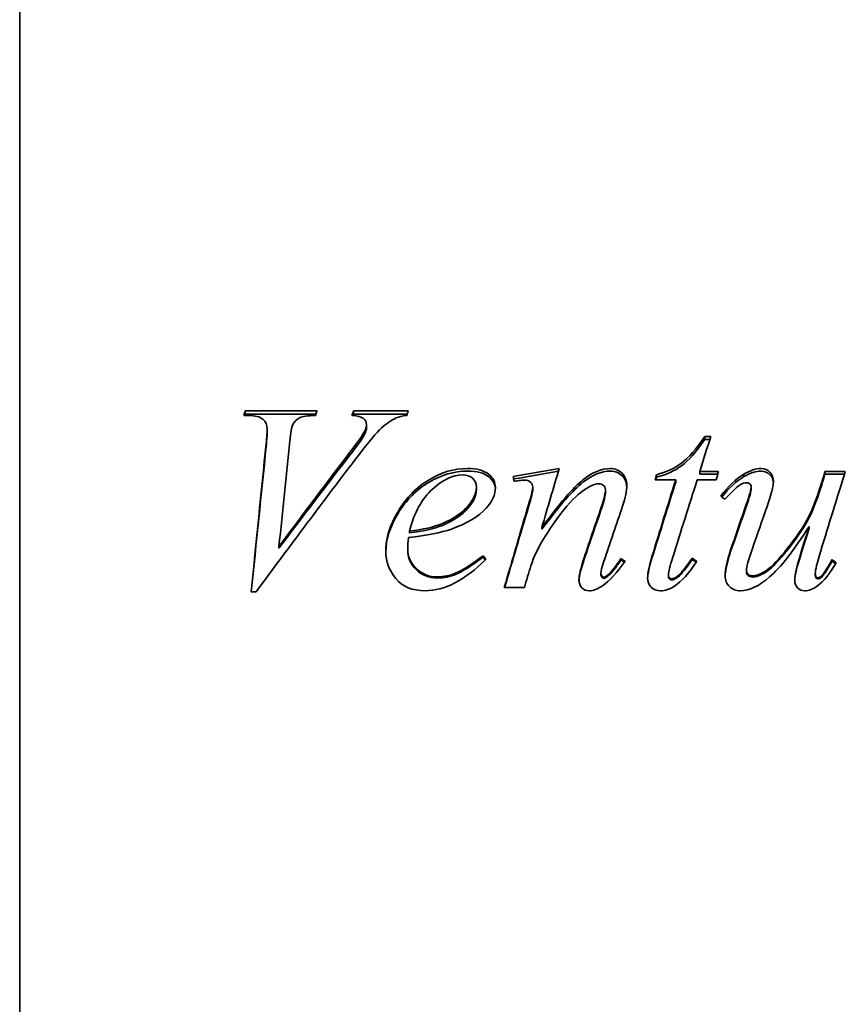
# Model space of a CAD drawing. Header units: millimetres. Extents: x 196 to 644, y 66 to 529.
# Tile 2 of 6: x 196 to 278, y 233 to 330. Entities that reach past the tile are written whole.
import ezdxf

# ---------------------------------------------------------------- set-up
doc = ezdxf.new("R2010")
doc.units = ezdxf.units.MM
doc.header["$LTSCALE"] = 2
doc.layers.add('Krawędzie widoczne(ISO)', color=7, linetype='Continuous', lineweight=35, true_color=0x262659)

msp = doc.modelspace()

# ---------------------------------------------------------------- linework, layer by layer
at = {"layer": 'Krawędzie widoczne(ISO)'}
for p, q in [((195.85, 341.45), (195.85, 191.55)), ((218.522, 291.17), (218.037, 291.17)), ((218.169, 291.293), (218.169, 291.628)), ((218.169, 291.628), (225.287, 291.628)), ((218.169, 291.293), (225.179, 291.293)), ((228.904, 291.293), (228.904, 291.628)), ((228.904, 291.628), (234.301, 291.628)), ((228.904, 291.293), (234.205, 291.293)), ((220.36, 289.536), (220.36, 289.847)), ((230.184, 289.963), (230.184, 290.28)), ((229.993, 289.287), (229.993, 289.595)), ((263.684, 288.79), (263.684, 289.091)), ((263.684, 289.091), (264.272, 289.091)), ((263.684, 288.79), (264.178, 288.79)), ((258.904, 285.053), (258.904, 285.304)), ((263.199, 285.362), (263.199, 285.617)), ((263.199, 285.617), (265.037, 285.617)), ((263.199, 285.362), (264.969, 285.362)), ((267.566, 285.109), (267.566, 285.361)), ((275.581, 285.362), (275.581, 285.617)), ((275.581, 285.617), (277.596, 285.617)), ((275.581, 285.362), (277.516, 285.362)), ((241.066, 283.828), (241.066, 284.063)), ((246.654, 283.842), (246.654, 284.077)), ((260.801, 284.791), (258.772, 284.791)), ((260.801, 284.547), (260.801, 284.791)), ((264.816, 284.791), (262.934, 284.791)), ((268.287, 283.899), (268.287, 284.134)), ((275.272, 284.307), (275.272, 284.548)), ((253.846, 283.588), (253.846, 283.819)), ((247.551, 279.897), (247.551, 280.079)), ((274.022, 279.997), (274.022, 280.18)), ((234.434, 279.54), (234.434, 279.717)), ((221.522, 278.024), (221.522, 278.18)), ((234.272, 277.837), (234.272, 277.991)), ((241.743, 277.134), (241.743, 277.278)), ((255.375, 276.847), (255.375, 276.987)), ((262.449, 276.89), (262.449, 277.031)), ((276.301, 276.747), (276.301, 276.885)), ((253.39, 275.452), (253.39, 275.573)), ((254.022, 275.192), (254.022, 275.31)), ((260.081, 275.293), (260.081, 275.412)), ((261.184, 275.293), (261.184, 275.412)), ((267.801, 275.711), (267.801, 275.835)), ((274.625, 275.394), (274.625, 275.514)), ((219.257, 273.702), (218.772, 273.702)), ((245.816, 274.111), (243.831, 274.111))]:
    msp.add_line(p, q, dxfattribs=at)
for points in [[(218.037, 291.17), (218.081, 291.323), (218.125, 291.476), (218.169, 291.628)], [(218.133, 291.17), (218.145, 291.211), (218.157, 291.252), (218.169, 291.293)], [(225.287, 291.628), (225.238, 291.476), (225.189, 291.323), (225.14, 291.17)], [(228.743, 291.17), (228.797, 291.323), (228.85, 291.476), (228.904, 291.628)], [(228.857, 291.162), (228.873, 291.205), (228.889, 291.249), (228.904, 291.293)], [(234.169, 291.17), (233.738, 291.133), (233.395, 291.055), (233.14, 290.934)], [(234.301, 291.628), (234.257, 291.476), (234.213, 291.323), (234.169, 291.17)], [(220.257, 288.375), (220.326, 289.106), (220.36, 289.596), (220.36, 289.847)], [(222.86, 290.21), (222.772, 290.024), (222.684, 289.499), (222.596, 288.628)], [(229.993, 289.595), (230.12, 289.857), (230.184, 290.085), (230.184, 290.28)], [(229.993, 289.287), (230.12, 289.545), (230.184, 289.77), (230.184, 289.963)], [(220.257, 288.083), (220.326, 288.805), (220.36, 289.287), (220.36, 289.536)], [(228.551, 287.529), (229.316, 288.527), (229.797, 289.213), (229.993, 289.595)], [(228.551, 287.249), (229.316, 288.233), (229.797, 288.91), (229.993, 289.287)], [(264.272, 289.091), (263.914, 287.941), (263.556, 286.783), (263.199, 285.617)], [(218.772, 273.702), (219.267, 278.674), (219.762, 283.597), (220.257, 288.375)], [(218.782, 273.702), (219.274, 278.575), (219.765, 283.4), (220.257, 288.083)], [(222.596, 288.628), (222.238, 285.209), (221.88, 281.714), (221.522, 278.18)], [(229.39, 287.219), (226.012, 282.805), (222.635, 278.273), (219.257, 273.702)], [(221.522, 278.18), (223.865, 281.337), (226.208, 284.462), (228.551, 287.529)], [(221.522, 278.024), (223.865, 281.139), (226.208, 284.222), (228.551, 287.249)], [(244.699, 285.119), (246.223, 285.385), (247.748, 285.65), (249.272, 285.915)], [(249.272, 285.915), (248.699, 283.988), (248.125, 282.041), (247.551, 280.079)], [(267.566, 285.361), (268.184, 285.731), (268.752, 285.915), (269.272, 285.915)], [(244.816, 284.648), (244.777, 284.805), (244.738, 284.962), (244.699, 285.119)], [(244.758, 284.88), (246.236, 285.135), (247.713, 285.389), (249.191, 285.642)], [(258.772, 284.791), (258.816, 284.962), (258.86, 285.133), (258.904, 285.304)], [(258.836, 284.791), (258.859, 284.878), (258.882, 284.966), (258.904, 285.053)], [(265.037, 285.617), (264.963, 285.342), (264.89, 285.067), (264.816, 284.791)], [(265.272, 283.161), (265.998, 284.164), (266.762, 284.896), (267.566, 285.361)], [(265.381, 283.085), (266.074, 284), (266.802, 284.673), (267.566, 285.109)], [(267.566, 285.109), (268.184, 285.474), (268.752, 285.656), (269.272, 285.656)], [(277.596, 285.617), (276.787, 283.029), (275.978, 280.404), (275.169, 277.758)], [(275.272, 284.548), (275.375, 284.905), (275.478, 285.261), (275.581, 285.617)], [(275.272, 284.307), (275.375, 284.66), (275.478, 285.011), (275.581, 285.362)], [(242.949, 284.048), (242.949, 283.333), (242.65, 282.649), (242.051, 281.997)], [(245.301, 284.72), (245.14, 284.696), (244.978, 284.672), (244.816, 284.648)], [(245.846, 284.777), (245.748, 284.777), (245.566, 284.758), (245.301, 284.72)], [(246.228, 282.328), (246.512, 283.296), (246.654, 283.877), (246.654, 284.077)], [(253.199, 284.406), (252.934, 284.406), (252.61, 284.301), (252.228, 284.091)], [(255.963, 284.234), (255.963, 283.72), (255.821, 283.037), (255.537, 282.184)], [(258.478, 277.264), (259.252, 279.796), (260.027, 282.309), (260.801, 284.791)], [(258.478, 277.12), (259.252, 279.619), (260.027, 282.098), (260.801, 284.547)], [(262.934, 284.791), (262.13, 282.267), (261.326, 279.709), (260.522, 277.133)], [(267.787, 282.342), (268.12, 283.301), (268.287, 283.896), (268.287, 284.134)], [(270.478, 284.634), (270.478, 284.168), (270.272, 283.344), (269.86, 282.155)], [(246.228, 282.117), (246.512, 283.072), (246.654, 283.645), (246.654, 283.842)], [(253.507, 282.314), (253.733, 282.965), (253.846, 283.467), (253.846, 283.819)], [(253.507, 282.103), (253.733, 282.746), (253.846, 283.24), (253.846, 283.588)], [(265.684, 282.874), (265.547, 282.969), (265.409, 283.065), (265.272, 283.161)], [(267.787, 282.131), (268.12, 283.076), (268.287, 283.664), (268.287, 283.899)], [(242.051, 281.997), (241.267, 281.143), (240.115, 280.45), (238.596, 279.919)], [(243.831, 274.111), (244.63, 276.872), (245.429, 279.616), (246.228, 282.328)], [(243.861, 274.111), (244.65, 276.8), (245.439, 279.474), (246.228, 282.117)], [(251.743, 277.06), (252.331, 278.821), (252.919, 280.574), (253.507, 282.314)], [(251.743, 276.919), (252.331, 278.657), (252.919, 280.386), (253.507, 282.103)], [(255.537, 282.184), (254.924, 280.377), (254.311, 278.556), (253.699, 276.725)], [(266.404, 278.31), (266.865, 279.661), (267.326, 281.006), (267.787, 282.342)], [(266.404, 278.153), (266.865, 279.485), (267.326, 280.812), (267.787, 282.131)], [(269.86, 282.155), (269.375, 280.775), (268.89, 279.386), (268.404, 277.991)], [(234.434, 279.717), (235.777, 279.862), (236.87, 280.112), (237.713, 280.469)], [(234.434, 279.54), (235.777, 279.683), (236.87, 279.931), (237.713, 280.282)], [(272.772, 276.025), (272.919, 276.628), (273.336, 278.021), (274.022, 280.18)], [(234.346, 279.079), (234.297, 278.644), (234.272, 278.281), (234.272, 277.991)], [(238.596, 279.919), (237.586, 279.563), (236.169, 279.282), (234.346, 279.079)], [(272.772, 275.898), (272.919, 276.493), (273.336, 277.867), (274.022, 279.997)], [(247.596, 278.731), (247.145, 277.987), (246.767, 277.172), (246.463, 276.288)], [(265.699, 275.281), (265.699, 275.943), (265.934, 276.955), (266.404, 278.31)], [(265.699, 275.228), (265.714, 275.882), (265.949, 276.859), (266.404, 278.153)], [(241.743, 277.278), (241.831, 277.152), (241.919, 277.026), (242.007, 276.9)], [(241.743, 277.134), (241.812, 277.037), (241.88, 276.94), (241.949, 276.843)], [(258.022, 275.091), (258.022, 275.568), (258.174, 276.293), (258.478, 277.264)], [(258.023, 275.037), (258.035, 275.508), (258.187, 276.203), (258.478, 277.12)], [(260.522, 277.133), (260.228, 276.249), (260.081, 275.675), (260.081, 275.412)], [(268.404, 277.991), (268.002, 276.857), (267.801, 276.137), (267.801, 275.835)], [(275.169, 277.758), (274.806, 276.576), (274.625, 275.826), (274.625, 275.514)], [(242.007, 276.9), (239.909, 274.841), (237.909, 273.804), (236.007, 273.804)], [(246.463, 276.288), (246.248, 275.563), (246.032, 274.838), (245.816, 274.111)], [(251.228, 274.886), (251.228, 275.315), (251.4, 276.041), (251.743, 277.06)], [(251.229, 274.83), (251.243, 275.259), (251.414, 275.956), (251.743, 276.919)], [(253.699, 276.725), (253.493, 276.094), (253.39, 275.709), (253.39, 275.573)], [(255.787, 276.739), (255.002, 275.593), (254.262, 274.779), (253.566, 274.302)], [(254.022, 275.31), (254.434, 275.67), (254.885, 276.23), (255.375, 276.987)], [(254.022, 275.192), (254.434, 275.548), (254.885, 276.1), (255.375, 276.847)], [(255.375, 276.987), (255.512, 276.905), (255.65, 276.822), (255.787, 276.739)], [(255.375, 276.847), (255.49, 276.779), (255.605, 276.711), (255.72, 276.642)], [(262.89, 276.71), (262.125, 275.545), (261.395, 274.731), (260.699, 274.272)], [(261.184, 275.412), (261.37, 275.587), (261.792, 276.128), (262.449, 277.031)], [(261.184, 275.293), (261.37, 275.466), (261.792, 276), (262.449, 276.89)], [(262.449, 277.031), (262.596, 276.924), (262.743, 276.817), (262.89, 276.71)], [(262.449, 276.89), (262.575, 276.799), (262.702, 276.709), (262.829, 276.618)], [(276.699, 276.579), (276.091, 275.511), (275.463, 274.735), (274.816, 274.258)], [(276.301, 276.885), (276.434, 276.783), (276.566, 276.681), (276.699, 276.579)], [(276.301, 276.747), (276.416, 276.66), (276.53, 276.573), (276.645, 276.486)], [(253.684, 275.149), (253.772, 275.149), (253.885, 275.203), (254.022, 275.31)], [(253.684, 275.034), (253.772, 275.034), (253.885, 275.087), (254.022, 275.192)], [(260.404, 274.974), (260.6, 274.974), (260.86, 275.12), (261.184, 275.412)], [(260.404, 274.861), (260.6, 274.861), (260.86, 275.005), (261.184, 275.293)], [(272.596, 274.842), (272.596, 275.144), (272.654, 275.539), (272.772, 276.025)], [(272.596, 274.793), (272.604, 275.083), (272.662, 275.451), (272.772, 275.898)], [(253.566, 274.302), (253.076, 273.97), (252.64, 273.804), (252.257, 273.804)], [(260.699, 274.272), (260.238, 273.96), (259.767, 273.804), (259.287, 273.804)], [(274.816, 274.258), (274.395, 273.955), (273.983, 273.804), (273.581, 273.804)]]:
    msp.add_open_spline(points, degree=3, dxfattribs=at)
for points, knots in [([(220.36, 289.847), (220.36, 290.229), (220.213, 290.545), (219.919, 290.795), (219.625, 291.046), (219.159, 291.17), (218.522, 291.17)], [0, 0, 0, 0, 1, 1, 1, 2, 2, 2, 2]), ([(225.14, 291.17), (224.365, 291.161), (223.836, 291.085), (223.551, 290.941), (223.267, 290.798), (223.037, 290.554), (222.86, 290.21)], [0, 0, 0, 0, 1, 1, 1, 2, 2, 2, 2]), ([(230.184, 290.28), (230.184, 290.503), (230.083, 290.698), (229.882, 290.865), (229.681, 291.032), (229.301, 291.133), (228.743, 291.17)], [0, 0, 0, 0, 1, 1, 1, 2, 2, 2, 2]), ([(233.14, 290.934), (232.65, 290.712), (232.164, 290.38), (231.684, 289.938), (231.203, 289.496), (230.439, 288.594), (229.39, 287.219)], [0, 0, 0, 0, 1, 1, 1, 2, 2, 2, 2]), ([(258.904, 285.304), (259.885, 285.56), (260.713, 285.944), (261.39, 286.454), (262.066, 286.965), (262.831, 287.848), (263.684, 289.091)], [0, 0, 0, 0, 1, 1, 1, 2, 2, 2, 2]), ([(258.904, 285.053), (259.885, 285.306), (260.713, 285.685), (261.39, 286.188), (262.066, 286.692), (262.831, 287.563), (263.684, 288.79)], [0, 0, 0, 0, 1, 1, 1, 2, 2, 2, 2]), ([(232.096, 277.685), (232.096, 278.994), (232.502, 280.324), (233.316, 281.673), (234.13, 283.022), (235.152, 284.064), (236.382, 284.805), (237.613, 285.547), (238.88, 285.915), (240.184, 285.915)], [0, 0, 0, 0, 1, 1, 1, 2, 2, 2, 3, 3, 3, 3]), ([(240.184, 285.915), (241.125, 285.915), (241.821, 285.731), (242.272, 285.361), (242.723, 284.991), (242.949, 284.553), (242.949, 284.048)], [0, 0, 0, 0, 1, 1, 1, 2, 2, 2, 2]), ([(247.551, 280.079), (249.316, 282.479), (250.669, 284.04), (251.61, 284.791), (252.551, 285.542), (253.458, 285.915), (254.331, 285.915)], [0, 0, 0, 0, 1, 1, 1, 2, 2, 2, 2]), ([(254.331, 285.915), (254.801, 285.915), (255.191, 285.759), (255.5, 285.446), (255.809, 285.133), (255.963, 284.729), (255.963, 284.234)], [0, 0, 0, 0, 1, 1, 1, 2, 2, 2, 2]), ([(269.272, 285.915), (269.625, 285.915), (269.914, 285.795), (270.14, 285.553), (270.365, 285.311), (270.478, 285.005), (270.478, 284.634)], [0, 0, 0, 0, 1, 1, 1, 2, 2, 2, 2]), ([(232.096, 277.618), (232.113, 278.883), (232.52, 280.168), (233.316, 281.471), (234.13, 282.802), (235.152, 283.829), (236.382, 284.561), (237.613, 285.293), (238.88, 285.656), (240.184, 285.656)], [0.021003, 0.021003, 0.021003, 0.021003, 1, 1, 1, 2, 2, 2, 3, 3, 3, 3]), ([(239.684, 285.275), (238.752, 285.275), (237.767, 284.811), (236.728, 283.877), (235.689, 282.942), (234.924, 281.56), (234.434, 279.717)], [0, 0, 0, 0, 1, 1, 1, 2, 2, 2, 2]), ([(241.066, 284.063), (241.066, 284.425), (240.946, 284.717), (240.706, 284.941), (240.466, 285.164), (240.125, 285.275), (239.684, 285.275)], [0, 0, 0, 0, 1, 1, 1, 2, 2, 2, 2]), ([(240.184, 285.656), (241.125, 285.656), (241.821, 285.474), (242.272, 285.109), (242.691, 284.77), (242.916, 284.373), (242.945, 283.918)], [0, 0, 0, 0, 1, 1, 1, 1.929871, 1.929871, 1.929871, 1.929871]), ([(247.551, 279.897), (249.316, 282.266), (250.669, 283.806), (251.61, 284.547), (252.551, 285.288), (253.458, 285.656), (254.331, 285.656)], [0, 0, 0, 0, 1, 1, 1, 2, 2, 2, 2]), ([(254.331, 285.656), (254.801, 285.656), (255.191, 285.502), (255.5, 285.193), (255.785, 284.908), (255.939, 284.547), (255.961, 284.108)], [0, 0, 0, 0, 1, 1, 1, 1.923564, 1.923564, 1.923564, 1.923564]), ([(269.272, 285.656), (269.625, 285.656), (269.914, 285.537), (270.14, 285.299), (270.34, 285.087), (270.451, 284.824), (270.474, 284.512)], [0, 0, 0, 0, 1, 1, 1, 1.88886, 1.88886, 1.88886, 1.88886]), ([(237.713, 280.469), (238.831, 280.95), (239.669, 281.523), (240.228, 282.184), (240.787, 282.846), (241.066, 283.472), (241.066, 284.063)], [0, 0, 0, 0, 1, 1, 1, 2, 2, 2, 2]), ([(246.654, 284.077), (246.654, 284.258), (246.576, 284.42), (246.419, 284.563), (246.262, 284.705), (246.071, 284.777), (245.846, 284.777)], [0, 0, 0, 0, 1, 1, 1, 2, 2, 2, 2]), ([(252.228, 284.091), (251.522, 283.71), (250.787, 283.073), (250.022, 282.177), (249.257, 281.281), (248.449, 280.134), (247.596, 278.731)], [0, 0, 0, 0, 1, 1, 1, 2, 2, 2, 2]), ([(253.846, 283.819), (253.846, 283.991), (253.782, 284.132), (253.654, 284.241), (253.527, 284.351), (253.375, 284.406), (253.199, 284.406)], [0, 0, 0, 0, 1, 1, 1, 2, 2, 2, 2]), ([(267.86, 284.505), (267.635, 284.505), (267.412, 284.441), (267.191, 284.313), (266.971, 284.184), (266.468, 283.706), (265.684, 282.874)], [0, 0, 0, 0, 1, 1, 1, 2, 2, 2, 2]), ([(268.287, 284.134), (268.287, 284.229), (268.243, 284.315), (268.154, 284.391), (268.066, 284.467), (267.968, 284.505), (267.86, 284.505)], [0, 0, 0, 0, 1, 1, 1, 2, 2, 2, 2]), ([(268.434, 275.281), (268.738, 275.281), (269.135, 275.424), (269.625, 275.711), (270.115, 275.998), (270.767, 276.643), (271.581, 277.642), (272.395, 278.64), (273.066, 279.573), (273.596, 280.44), (274.125, 281.307), (274.684, 282.683), (275.272, 284.548)], [0, 0, 0, 0, 1, 1, 1, 2, 2, 2, 3, 3, 3, 4, 4, 4, 4]), ([(268.434, 275.164), (268.738, 275.164), (269.135, 275.305), (269.625, 275.589), (270.115, 275.872), (270.767, 276.508), (271.581, 277.493), (272.395, 278.478), (273.066, 279.399), (273.596, 280.254), (274.125, 281.109), (274.684, 282.467), (275.272, 284.307)], [0, 0, 0, 0, 1, 1, 1, 2, 2, 2, 3, 3, 3, 4, 4, 4, 4]), ([(237.713, 280.282), (238.831, 280.758), (239.669, 281.322), (240.228, 281.975), (240.787, 282.628), (241.066, 283.245), (241.066, 283.828)], [0, 0, 0, 0, 1, 1, 1, 2, 2, 2, 2]), ([(274.022, 280.18), (272.463, 277.76), (271.157, 276.082), (270.103, 275.171), (269.049, 274.261), (268.081, 273.804), (267.199, 273.804)], [0, 0, 0, 0, 1, 1, 1, 2, 2, 2, 2]), ([(236.007, 273.804), (234.713, 273.804), (233.738, 274.209), (233.081, 275.018), (232.424, 275.826), (232.096, 276.716), (232.096, 277.685)], [0, 0, 0, 0, 1, 1, 1, 2, 2, 2, 2]), ([(234.272, 277.991), (234.272, 277.216), (234.556, 276.553), (235.125, 276.003), (235.694, 275.454), (236.385, 275.179), (237.199, 275.179)], [0, 0, 0, 0, 1, 1, 1, 2, 2, 2, 2]), ([(234.272, 277.837), (234.272, 277.073), (234.556, 276.419), (235.125, 275.876), (235.694, 275.334), (236.385, 275.063), (237.199, 275.063)], [0, 0, 0, 0, 1, 1, 1, 2, 2, 2, 2]), ([(237.199, 275.179), (237.846, 275.179), (238.468, 275.308), (239.066, 275.565), (239.664, 275.823), (240.556, 276.395), (241.743, 277.278)], [0, 0, 0, 0, 1, 1, 1, 2, 2, 2, 2]), ([(237.199, 275.063), (237.846, 275.063), (238.468, 275.19), (239.066, 275.445), (239.664, 275.699), (240.556, 276.263), (241.743, 277.134)], [0, 0, 0, 0, 1, 1, 1, 2, 2, 2, 2]), ([(274.875, 275.091), (274.993, 275.091), (275.12, 275.154), (275.257, 275.281), (275.395, 275.407), (275.743, 275.943), (276.301, 276.885)], [0, 0, 0, 0, 1, 1, 1, 2, 2, 2, 2]), ([(274.875, 274.976), (274.993, 274.976), (275.12, 275.039), (275.257, 275.164), (275.395, 275.288), (275.743, 275.817), (276.301, 276.747)], [0, 0, 0, 0, 1, 1, 1, 2, 2, 2, 2]), ([(253.39, 275.573), (253.39, 275.456), (253.422, 275.356), (253.485, 275.273), (253.549, 275.191), (253.615, 275.149), (253.684, 275.149)], [0, 0, 0, 0, 1, 1, 1, 2, 2, 2, 2]), ([(253.39, 275.452), (253.39, 275.336), (253.422, 275.238), (253.485, 275.156), (253.549, 275.075), (253.615, 275.034), (253.684, 275.034)], [0, 0, 0, 0, 1, 1, 1, 2, 2, 2, 2]), ([(260.081, 275.412), (260.081, 275.276), (260.113, 275.169), (260.176, 275.091), (260.24, 275.013), (260.316, 274.974), (260.404, 274.974)], [0, 0, 0, 0, 1, 1, 1, 2, 2, 2, 2]), ([(260.081, 275.293), (260.081, 275.159), (260.113, 275.053), (260.176, 274.976), (260.24, 274.899), (260.316, 274.861), (260.404, 274.861)], [0, 0, 0, 0, 1, 1, 1, 2, 2, 2, 2]), ([(267.199, 273.804), (266.777, 273.804), (266.422, 273.943), (266.132, 274.221), (265.843, 274.499), (265.699, 274.852), (265.699, 275.281)], [0, 0, 0, 0, 1, 1, 1, 2, 2, 2, 2]), ([(267.801, 275.835), (267.801, 275.66), (267.858, 275.524), (267.971, 275.427), (268.083, 275.329), (268.238, 275.281), (268.434, 275.281)], [0, 0, 0, 0, 1, 1, 1, 2, 2, 2, 2]), ([(267.801, 275.711), (267.801, 275.538), (267.858, 275.404), (267.971, 275.308), (268.083, 275.212), (268.238, 275.164), (268.434, 275.164)], [0, 0, 0, 0, 1, 1, 1, 2, 2, 2, 2]), ([(274.625, 275.514), (274.625, 275.368), (274.647, 275.261), (274.691, 275.193), (274.735, 275.125), (274.797, 275.091), (274.875, 275.091)], [0, 0, 0, 0, 1, 1, 1, 2, 2, 2, 2]), ([(274.625, 275.394), (274.625, 275.25), (274.647, 275.144), (274.691, 275.077), (274.735, 275.01), (274.797, 274.976), (274.875, 274.976)], [0, 0, 0, 0, 1, 1, 1, 2, 2, 2, 2]), ([(252.257, 273.804), (251.944, 273.804), (251.694, 273.902), (251.507, 274.097), (251.321, 274.292), (251.228, 274.555), (251.228, 274.886)], [0, 0, 0, 0, 1, 1, 1, 2, 2, 2, 2]), ([(259.287, 273.804), (258.914, 273.804), (258.61, 273.924), (258.375, 274.163), (258.14, 274.401), (258.022, 274.711), (258.022, 275.091)], [0, 0, 0, 0, 1, 1, 1, 2, 2, 2, 2]), ([(273.581, 273.804), (273.287, 273.804), (273.049, 273.902), (272.868, 274.097), (272.686, 274.292), (272.596, 274.54), (272.596, 274.842)], [0, 0, 0, 0, 1, 1, 1, 2, 2, 2, 2])]:
    msp.add_open_spline(points, degree=3, knots=knots, dxfattribs=at)

doc.saveas('drawing.dxf')
